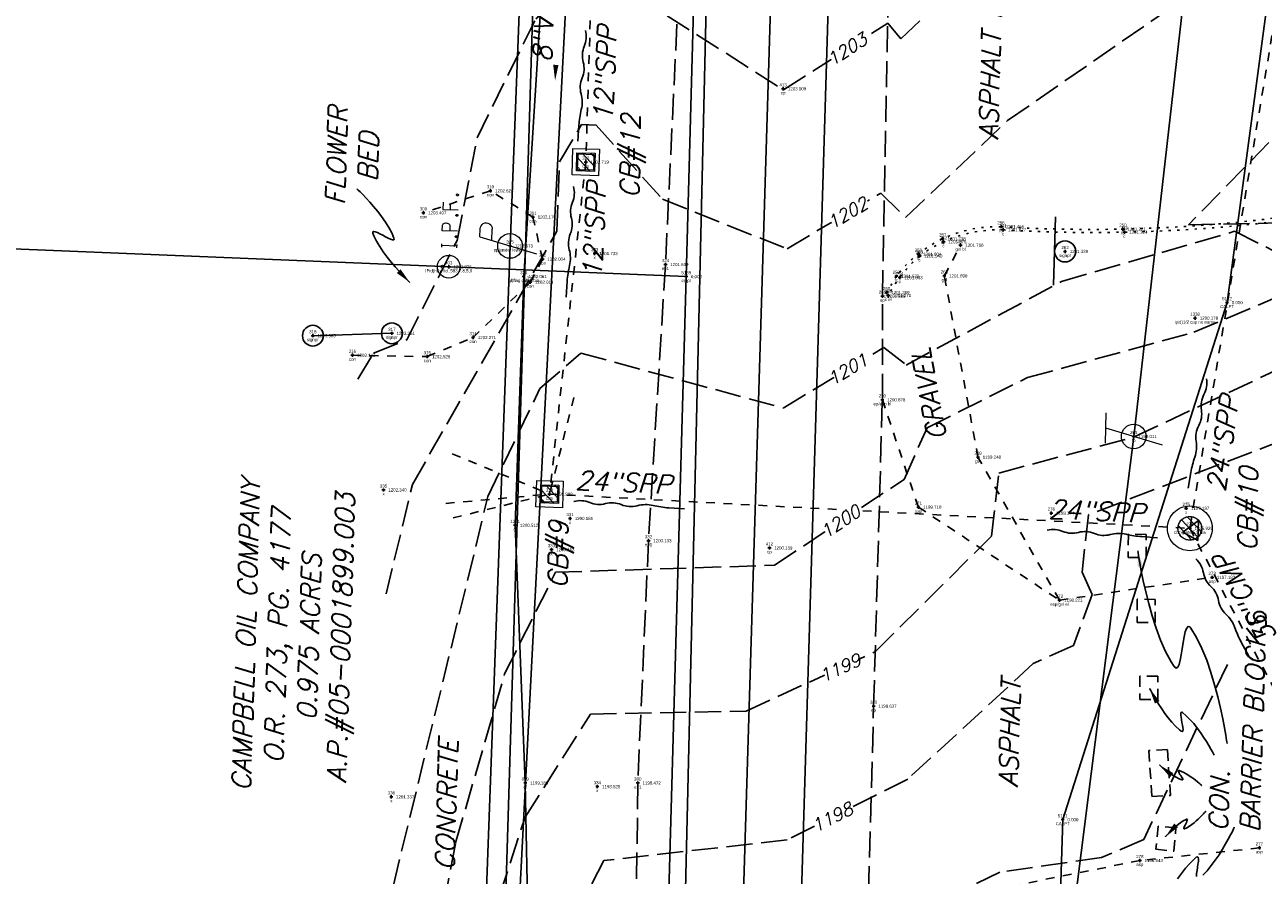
# Model space of a CAD drawing. Extents: x 2383805 to 2387584, y 226460 to 239380.
# Tile 38 of 49: x 2386828 to 2386984, y 228073 to 228181. Entities that reach past the tile are written whole.
import ezdxf
from ezdxf.enums import TextEntityAlignment as Align

# ---------------------------------------------------------------- set-up
doc = ezdxf.new("R2010")
doc.units = 0
doc.header["$LTSCALE"] = 20
doc.header["$MEASUREMENT"] = 0
doc.set_wipeout_variables(frame=1)
doc.header["$PDSIZE"] = 2
for name, pattern in [('cl20', [100, 5, -5, 80, -5, 5]), ('elecex', [0]), ('gasex', [0]), ('OhDOT_USTN1', [0.055, 0.014, -0.041]), ('OhDOT_USTN2', [0.11, 0.069, -0.041]), ('OhDOT_USTN3', [0.22, 0.165, -0.055]), ('OhDOT_USTN5', [0.11, 0.055, -0.055]), ('REDO_Drainage01', [1.6, 0.85, -0.75]), ('sanex', [0]), ('teleex', [0]), ('waterex', [0])]:
    doc.linetypes.add(name, pattern=pattern)
for name, color, linetype in [('DR_X_Cells', 151, 'OhDOT_USTN2'), ('DR_X_Storm_Sewer', 151, 'OhDOT_USTN5'), ('DR_X_Text', 7, 'Continuous'), ('DT_X_User_Label', 134, 'Continuous'), ('DV_X_Property_Line', 7, 'Continuous'), ('DV_X_Text', 7, 'Continuous'), ('PV_X_Curb', 120, 'OhDOT_USTN1'), ('PV_X_Driveway', 7, 'OhDOT_USTN5'), ('PV_X_EOP', 7, 'OhDOT_USTN3'), ('PV_X_Text', 7, 'Continuous'), ('RD_X_Bumper_Block', 7, 'OhDOT_USTN2'), ('RD_X_Text', 7, 'Continuous'), ('RW_X_CL_20', 6, 'cl20'), ('RW_X_PARCEL', 6, 'Continuous'), ('SN_X_Private', 40, 'Continuous'), ('SV_X_Mon_Cells_Found', 7, 'Continuous'), ('SV_X_Shot_Marker', 2, 'Continuous'), ('SV_X_Text_Description', 7, 'Continuous'), ('SV_X_Text_Elevation', 7, 'Continuous'), ('SV_X_Text_Name', 7, 'Continuous'), ('TP', 1, 'Continuous'), ('UT_X_Electric', 1, 'elecex'), ('UT_X_Electric_Cells', 1, 'Continuous'), ('UT_X_Gas', 2, 'gasex'), ('UT_X_Sanitary_Line', 3, 'sanex'), ('UT_X_Sanitary_Text', 7, 'Continuous'), ('UT_X_Telecom', 30, 'teleex'), ('UT_X_Telecom_Cells', 30, 'Continuous'), ('UT_X_Water', 133, 'waterex'), ('VG_X_Text', 7, 'Continuous')]:
    doc.layers.add(name, color=color, linetype=linetype)
doc.layers.add('DT_X_Contour_Major', color=132, linetype='OhDOT_USTN3', transparency=0.5)
doc.layers.add('DT_X_Contour_Minor', color=136, linetype='OhDOT_USTN3', transparency=0.5)
doc.styles.add('PTXT', font='TXT')
doc.styles.add('SHR', font='simplex.shx', dxfattribs={"oblique": 15})

# ---------------------------------------------------------------- blocks, each defined once
blk = doc.blocks.new('SPT9')
at = {"color": 0, "linetype": 'Continuous'}
for p, q in [((-0.5, 0), (0.5, 0)), ((0, -0.5), (0, 0.5))]:
    blk.add_line(p, q, dxfattribs=at)
blk = doc.blocks.new('CB7-X')
at = {"layer": 'Defpoints', "color": 20, "linetype": 'REDO_Drainage01', "lineweight": 0}
blk.add_circle((0, -0.001), 0.75, dxfattribs=at)
at = {"layer": 'DR_X_Cells', "color": 151, "linetype": 'Continuous', "lineweight": 0}
for p, q in [((-0.734, -0.149), (0.149, 0.734)), ((-0.54, -0.52), (0.52, 0.54)), ((-0.182, -0.728), (0.728, 0.182))]:
    blk.add_line(p, q, dxfattribs=at)
at = {"layer": 'DR_X_Cells', "color": 151, "linetype": 'REDO_Drainage01', "lineweight": 0}
blk.add_circle((0.001, -0.001), 1.416, dxfattribs=at)
at = {"layer": 'DR_X_Cells', "color": 151, "linetype": 'Continuous', "lineweight": 0}
blk.add_circle((0.001, -0.001), 0.75, dxfattribs=at)
blk = doc.blocks.new('CB22B-X')
at = {"layer": 'Defpoints', "color": 20, "linetype": 'REDO_Drainage01', "lineweight": 0}
blk.add_lwpolyline([(-1, 1), (1, 1), (1, -1), (-1, -1), (-1, 1)], close=True, dxfattribs=at)
at = {"layer": 'DR_X_Cells', "color": 151, "linetype": 'Continuous', "lineweight": 0}
for p, q in [((-1.15, -0.61), (0.61, 1.15)), ((-1.15, 0.52), (-0.52, 1.15)), ((-0.55, -1.15), (1.15, 0.55)), ((0.58, -1.15), (1.15, -0.58))]:
    blk.add_line(p, q, dxfattribs=at)
at = {"layer": 'DR_X_Cells', "color": 151, "linetype": 'REDO_Drainage01', "lineweight": 0}
blk.add_lwpolyline([(-1.67, 1.67), (1.67, 1.67), (1.67, -1.67), (-1.67, -1.67), (-1.67, 1.67)], close=True, dxfattribs=at)
at = {"layer": 'DR_X_Cells', "color": 151, "linetype": 'Continuous', "lineweight": 0, "flags": 128}
blk.add_lwpolyline([(-1.15, 1.15), (1.15, 1.15), (1.15, -1.15), (-1.15, -1.15), (-1.15, 1.15)], close=True, dxfattribs=at)
blk = doc.blocks.new('CBS_CATCH BASIN RECTANGLE')
blk.add_blockref('CB22B-X', (0, 0))
blk = doc.blocks.new('IPID')
at = {"layer": 'SV_X_Mon_Cells_Found', "color": 2, "linetype": 'Continuous', "lineweight": 0}
blk.add_line((0, 0.0058), (0, -0.0383), dxfattribs=at)
at = {"layer": 'SV_X_Mon_Cells_Found', "color": 2, "linetype": 'Continuous', "lineweight": 0, "flags": 128}
for points in [[(0.1015, 0.04), (0.1192, 0.04)], [(0.1103, -0.04), (0.1103, 0.04)], [(0.1886, -0.04), (0.1886, 0.04), (0.2151, 0.04), (0.2178, 0.0394), (0.2217, 0.0381), (0.2233, 0.0368), (0.225, 0.0356), (0.2272, 0.0324), (0.2288, 0.0293), (0.2299, 0.0242), (0.2299, 0.0167), (0.2294, 0.0142), (0.2283, 0.0104), (0.2261, 0.006), (0.2239, 0.0041), (0.2222, 0.0028), (0.2195, 0.0016), (0.2151, 0.0009), (0.1886, 0.0009)], [(0.3391, 0.04), (0.301, 0.04), (0.301, -0.04)], [(0.301, 0.0009), (0.328, 0.0009)], [(0.1015, -0.04), (0.1192, -0.04)], [(0.1583, -0.0293), (0.161, -0.0293), (0.1627, -0.0305), (0.1643, -0.0331), (0.1643, -0.0362), (0.1627, -0.0387), (0.161, -0.04), (0.1583, -0.04), (0.1566, -0.0387), (0.155, -0.0362), (0.155, -0.0331), (0.1566, -0.0305), (0.1583, -0.0293)], [(0.2707, -0.0293), (0.2735, -0.0293), (0.2751, -0.0305), (0.2768, -0.0331), (0.2768, -0.0362), (0.2751, -0.0387), (0.2735, -0.04), (0.2707, -0.04), (0.2691, -0.0387), (0.2674, -0.0362), (0.2674, -0.0331), (0.2691, -0.0305), (0.2707, -0.0293)], [(0.3782, -0.0293), (0.3809, -0.0293), (0.3826, -0.0305), (0.3843, -0.0331), (0.3843, -0.0362), (0.3826, -0.0387), (0.3809, -0.04), (0.3782, -0.04), (0.3765, -0.0387), (0.3749, -0.0362), (0.3749, -0.0331), (0.3765, -0.0305), (0.3782, -0.0293)]]:
    blk.add_lwpolyline(points, dxfattribs=at)
at = {"layer": 'SV_X_Mon_Cells_Found', "color": 2, "linetype": 'Continuous', "lineweight": 0}
for centre, radius in [((0, 0), 0.06), ((0, 0.0326), 0.008)]:
    blk.add_circle(centre, radius, dxfattribs=at)
blk = doc.blocks.new('PP')
at = {"layer": 'UT_X_Electric_Cells', "color": 1, "linetype": 'Continuous', "lineweight": 0}
for p, q in [((0.0428, 0.16), (-0.0375, -0.14)), ((0.0428, 0.16), (0.0853, 0.16)), ((0.0257, 0.0963), (0.0853, 0.0963))]:
    blk.add_line(p, q, dxfattribs=at)
blk.add_circle((0, 0), 0.065, dxfattribs=at)
at = {"layer": 'UT_X_Electric_Cells', "color": 1, "linetype": 'Continuous', "lineweight": 0, "extrusion": (0, 0, -1)}
blk.add_arc((-0.086, 0.1281), 0.0319, 88.8767, 271.1233, dxfattribs=at)
blk = doc.blocks.new('SV-SIGN1')
blk.add_line((-0.432, 0.133), (0.432, 0.133))
blk.add_circle((0, 0), 0.133)
blk = doc.blocks.new('TELP')
at = {"layer": 'UT_X_Telecom_Cells', "color": 30, "linetype": 'Continuous', "lineweight": 0}
for p, q in [((0.0402, 0.15), (-0.0402, -0.15)), ((0.1202, 0.15), (-0.0398, 0.15))]:
    blk.add_line(p, q, dxfattribs=at)
blk.add_circle((0, 0), 0.065, dxfattribs=at)
blk = doc.blocks.new('TLP(TELEPHONE LINE POLE)')
at = {"xscale": 12, "yscale": 12, "zscale": 12}
blk.add_blockref('TELP', (0, 0), dxfattribs=at)

msp = doc.modelspace()

# ---------------------------------------------------------------- linework, layer by layer
at = {"layer": 'DR_X_Storm_Sewer'}
for p, q in [((2386902.72, 228289.08), (2386898.73, 228163.43)), ((2387001.65, 228277.08), (2386975, 228117.18)), ((2386898.73, 228163.43), (2386894.16, 228121.5)), ((2386897.22, 228133.71), (2386894.16, 228121.5)), ((2386881.88, 228126.57), (2386894.16, 228121.5)), ((2386881.08, 228120.33), (2386894.16, 228121.5)), ((2386881.99, 228118.5), (2386894.16, 228121.5)), ((2386894.16, 228121.5), (2386975, 228117.18)), ((2386975, 228117.18), (2387144.79, 227793.71))]:
    msp.add_line(p, q, dxfattribs=at)
at = {"layer": 'DR_X_Text'}
for points in [[(2386897.74, 228166.08), (2386897.87, 228168.08, -0.041595), (2386898.17, 228170.06, 0.125362), (2386898.14, 228172.07, -0.167832), (2386898.28, 228174.06, 0.167832), (2386898.41, 228176.06, -0.167832), (2386898.54, 228178.05, 0.167832), (2386898.68, 228180.05, 0.167832)], [(2386896.25, 228146.39), (2386896.38, 228148.38, -0.041595), (2386896.68, 228150.37, 0.125362), (2386896.65, 228152.37, -0.167832), (2386896.78, 228154.37, 0.167832), (2386896.92, 228156.37, -0.167832), (2386897.05, 228158.36, 0.167832), (2386897.18, 228160.36, 0.167832)], [(2386974.81, 228122.26), (2386975.14, 228124.23, -0.041595), (2386975.63, 228126.18, 0.125362), (2386975.8, 228128.18, -0.167832), (2386976.13, 228130.15, 0.167832), (2386976.46, 228132.12, -0.167832), (2386976.79, 228134.09, 0.167832), (2386977.12, 228136.07, 0.167832)], [(2386911.2, 228119.63), (2386909.21, 228119.77, -0.041595), (2386907.22, 228120.07, 0.125362), (2386905.22, 228120.03, -0.167832), (2386903.22, 228120.17, 0.167832), (2386901.23, 228120.3, -0.167832), (2386899.23, 228120.44, 0.167832), (2386897.24, 228120.57, 0.167832)], [(2386970.94, 228115.99), (2386968.94, 228116.13, -0.041595), (2386966.96, 228116.43, 0.125362), (2386964.95, 228116.39, -0.167832), (2386962.96, 228116.53, 0.167832), (2386960.96, 228116.66, -0.167832), (2386958.97, 228116.79, 0.167832), (2386956.97, 228116.93, 0.167832)], [(2386982.46, 228101.04), (2386981.5, 228102.8, -0.041595), (2386980.69, 228104.63, 0.125362), (2386979.58, 228106.31, -0.167832), (2386978.63, 228108.06, 0.167832), (2386977.67, 228109.82, -0.167832), (2386976.71, 228111.58, 0.167832), (2386975.76, 228113.33, 0.167832)]]:
    msp.add_lwpolyline(points, format="xyb", dxfattribs=at)
at = {"layer": 'DT_X_Contour_Major', "elevation": 1200}
msp.add_lwpolyline([(2386875.1, 228039.49), (2386882.3, 228077.48), (2386888.49, 228098.82), (2386894.93, 228111.64), (2386922.54, 228112.51), (2386938.93, 228123.36), (2386941.83, 228129.89), (2386954.52, 228136.22), (2386975.51, 228141.94), (2386987.12, 228146.85)], dxfattribs=at)
at = {"layer": 'DT_X_Contour_Minor'}
for points, elevation in [([(2386869.96, 228136.03), (2386871.92, 228139.3), (2386876.13, 228140.98), (2386882.48, 228153.55), (2386885, 228166.49), (2386892.41, 228181.53), (2386897.79, 228186.06), (2386901.59, 228186.62), (2386923.71, 228172.54), (2386936.85, 228180.97), (2386938.51, 228179.01), (2386959.66, 228199.1), (2386965.64, 228198.92), (2386973.53, 228214.98), (2386978.67, 228236.27), (2386978.94, 228255.01), (2386977.61, 228257.08), (2386987.75, 228381.64), (2386985.84, 228392.28), (2386989.54, 228413.37), (2387006.95, 228418.06)], 1203), ([(2386873.53, 228108.89), (2386876.84, 228122.71), (2386895.09, 228154.69), (2386895.4, 228163.45), (2386898.21, 228168.17), (2386900.03, 228168.09), (2386908.42, 228158.73), (2386924.14, 228152.49), (2386936, 228159.51), (2386939.12, 228156.42), (2386951.99, 228168.68), (2386971.68, 228182.29), (2386989.91, 228201.47), (2386994.06, 228202.8), (2386989.52, 228236.43), (2386986.19, 228245.83), (2386985.68, 228256.99), (2386982.89, 228261.29), (2386991.9, 228380.79), (2386988.91, 228391.85), (2386991.64, 228409.42), (2387000.21, 228409.96), (2387008.64, 228412.71)], 1202), ([(2387014.13, 228209.56), (2387009.91, 228205.23), (2386986.46, 228158.08), (2386988.07, 228169.04), (2386974.84, 228155.52), (2386986.01, 228155.74)], 1201), ([(2386874.44, 228072.13), (2386886.38, 228121.22), (2386892.95, 228134.83), (2386898.12, 228139.31), (2386923.65, 228132.37), (2386936.37, 228140.01), (2386939.2, 228137.8), (2386958.79, 228148.35), (2386980.66, 228154.69), (2386986.54, 228151.74)], 1201), ([(2386871.69, 227996.27), (2386877.45, 228008.99), (2386876.02, 228019.08), (2386883.69, 228058.18), (2386891.08, 228080.71), (2386899.32, 228093.71), (2386918.98, 228094.09), (2386935.28, 228101.6), (2386949.96, 228116.17), (2386950.88, 228124.16), (2386967.99, 228128.73), (2386987.04, 228137.67)], 1199), ([(2386986.94, 228128.38), (2386962.22, 228118.9), (2386961.39, 228111.64), (2386962.65, 228108.82), (2386960.31, 228102.37), (2386955.24, 228100.1), (2386939.38, 228085.5), (2386924.16, 228077.83), (2386901.02, 228075.22), (2386889.14, 228052.7), (2386881.74, 228017.82), (2386883.22, 228010.96), (2386879.39, 228003.41), (2386877.29, 227994.57), (2386873.18, 227990.14)], 1198), ([(2386979.74, 228100), (2386969.19, 228077.9), (2386963.86, 228075.59), (2386951.02, 228073.77), (2386920.25, 228058.57), (2386905.07, 228058.36), (2386898.15, 228052.35), (2386887.04, 228015.53), (2386882.56, 227994.8), (2386873.45, 227986.62)], 1197)]:
    msp.add_lwpolyline(points, dxfattribs=dict(at, elevation=elevation))
at = {"layer": 'DT_X_Contour_Minor', "elevation": 1197}
msp.add_lwpolyline([(2386974.1, 228116.69), (2386976.01, 228115.66), (2386976.09, 228118.17), (2386974.1, 228116.69)], close=True, dxfattribs=at)
at = {"layer": 'DV_X_Property_Line'}
for p, q in [((2386925.53, 228056.77), (2386936.96, 228436.47)), ((2386912.66, 228193.96), (2386911.41, 228148.97)), ((2386633.38, 228160.44), (2386911.41, 228148.97)), ((2386911.41, 228148.97), (2386906.87, 227989.12))]:
    msp.add_line(p, q, dxfattribs=at)
at = {"layer": 'PV_X_Curb'}
for points in [[(2386985.82, 228156.37, -0.04592), (2386951.16, 228155.27, 0.242703), (2386937.94, 228149.01), (2386936.71, 228146.96)], [(2386936.92, 228146.59, -0.083966), (2386940.86, 228151.57, -0.169507), (2386951.43, 228154.87, 0.04458), (2386985.99, 228155.93)]]:
    msp.add_lwpolyline(points, format="xyb", dxfattribs=at)
at = {"layer": 'PV_X_Driveway'}
for points in [[(2386869.26, 228139.04), (2386878.72, 228138.86), (2386884.5, 228141.27), (2386891.73, 228148.27), (2386893.26, 228151.18), (2386892.06, 228156.49), (2386886.69, 228159.81), (2386878.23, 228157.03)], [(2386958.54, 228108.1), (2386948.25, 228126.17), (2386944.01, 228149.06), (2386946.05, 228152.94)], [(2386936.18, 228133.41), (2386940.73, 228119.86), (2386958.54, 228108.1)], [(2386958.54, 228108.1), (2386977.82, 228110.99)], [(2386983.78, 228076.82), (2386968.69, 228075.23), (2386951.12, 228071.71)]]:
    msp.add_lwpolyline(points, dxfattribs=at)
at = {"layer": 'PV_X_EOP'}
msp.add_lwpolyline([(2386919.63, 228534.49), (2386918.82, 228491.94), (2386917.45, 228449.07), (2386915.61, 228384.79), (2386915.23, 228356.29), (2386913.98, 228311.14), (2386912.77, 228268.11), (2386912.15, 228251.63), (2386911.46, 228226.57), (2386911.08, 228198.42), (2386908.79, 228150.5), (2386906.65, 228115.62), (2386905.3, 228085.02), (2386904.79, 228042.54), (2386903.88, 228002.52), (2386903.31, 227982.91), (2386901.68, 227936.55)], dxfattribs=at)
msp.add_lwpolyline([(2386931.43, 227957.67), (2386932.18, 227988.35), (2386932.61, 228011.76), (2386934.05, 228058.02), (2386935.08, 228094.72), (2386936.18, 228133.41), (2386936.19, 228146.5), (2386937.5, 228215.47), (2386939.66, 228253.72), (2386941.05, 228298.36), (2386942.74, 228344.01), (2386944.25, 228384.41), (2386947.93, 228416.6, -0.054613), (2386962.2, 228461.54, -0.274647), (2387010.33, 228488.52)], format="xyb", dxfattribs=at)
at = {"layer": 'RD_X_Bumper_Block'}
for points in [[(2386967.23, 228113.5), (2386969.49, 228113.47), (2386969.5, 228116.41), (2386967.24, 228116.44)], [(2386968.37, 228105.3), (2386970.63, 228105.27), (2386970.64, 228108.21), (2386968.37, 228108.24)], [(2386968.7, 228095.58), (2386970.96, 228095.55), (2386970.97, 228098.5), (2386968.71, 228098.53)], [(2386970.21, 228083.31), (2386972.56, 228083.44), (2386972.17, 228089.26), (2386969.82, 228089.13)], [(2386970.72, 228076.65), (2386972.98, 228076.42), (2386973.25, 228079.35), (2386971, 228079.58)]]:
    msp.add_lwpolyline(points, close=True, dxfattribs=at)
at = {"layer": 'RD_X_Text'}
for points in [[(2386968.43, 228114.35), (2386968.46, 228114.16), (2386968.54, 228113.65), (2386968.68, 228112.84), (2386968.87, 228111.79), (2386969.12, 228110.55), (2386969.43, 228109.16), (2386969.81, 228107.67), (2386970.24, 228106.13), (2386970.74, 228104.57), (2386971.31, 228103.06), (2386971.94, 228101.63), (2386972.64, 228100.33), (2386973.02, 228099.74), (2386973.26, 228099.53), (2386973.47, 228099.63), (2386973.64, 228099.99), (2386973.79, 228100.54), (2386973.92, 228101.22), (2386974.04, 228101.97), (2386974.16, 228102.75), (2386974.29, 228103.47), (2386974.43, 228104.09), (2386974.59, 228104.55), (2386974.78, 228104.79), (2386975, 228104.74), (2386975.13, 228104.59), (2386975.86, 228103.38), (2386976.53, 228102.01), (2386977.13, 228100.53), (2386977.66, 228098.99), (2386978.13, 228097.43), (2386978.53, 228095.91), (2386978.87, 228094.46), (2386979.16, 228093.14), (2386979.38, 228091.99), (2386979.55, 228091.06), (2386979.65, 228090.39), (2386979.71, 228090.04), (2386979.71, 228089.99)], [(2386969.91, 228096.96), (2386969.95, 228096.89), (2386970.06, 228096.68), (2386970.23, 228096.37), (2386970.46, 228095.96), (2386970.75, 228095.48), (2386971.08, 228094.95), (2386971.45, 228094.39), (2386971.85, 228093.81), (2386972.28, 228093.24), (2386972.74, 228092.69), (2386973.21, 228092.19), (2386973.68, 228091.75), (2386973.92, 228091.56), (2386974.06, 228091.51), (2386974.13, 228091.58), (2386974.15, 228091.76), (2386974.12, 228092.01), (2386974.08, 228092.32), (2386974.01, 228092.65), (2386973.95, 228092.99), (2386973.89, 228093.32), (2386973.85, 228093.6), (2386973.85, 228093.82), (2386973.89, 228093.94), (2386973.99, 228093.96), (2386974.07, 228093.91), (2386974.55, 228093.52), (2386975.02, 228093.05), (2386975.49, 228092.52), (2386975.93, 228091.96), (2386976.35, 228091.38), (2386976.74, 228090.81), (2386977.09, 228090.25), (2386977.4, 228089.75), (2386977.65, 228089.3), (2386977.86, 228088.94), (2386978, 228088.68), (2386978.07, 228088.54), (2386978.08, 228088.52)], [(2386971.18, 228087.29), (2386971.21, 228087.26), (2386971.29, 228087.18), (2386971.43, 228087.06), (2386971.61, 228086.91), (2386971.83, 228086.73), (2386972.08, 228086.53), (2386972.35, 228086.33), (2386972.65, 228086.12), (2386972.95, 228085.92), (2386973.26, 228085.74), (2386973.57, 228085.59), (2386973.88, 228085.46), (2386974.03, 228085.41), (2386974.1, 228085.41), (2386974.12, 228085.46), (2386974.1, 228085.55), (2386974.04, 228085.67), (2386973.96, 228085.81), (2386973.86, 228085.96), (2386973.76, 228086.11), (2386973.67, 228086.26), (2386973.6, 228086.39), (2386973.56, 228086.49), (2386973.55, 228086.56), (2386973.6, 228086.59), (2386973.64, 228086.58), (2386973.94, 228086.48), (2386974.25, 228086.33), (2386974.56, 228086.16), (2386974.87, 228085.97), (2386975.17, 228085.77), (2386975.46, 228085.57), (2386975.72, 228085.36), (2386975.96, 228085.18), (2386976.16, 228085.01), (2386976.32, 228084.87), (2386976.43, 228084.77), (2386976.49, 228084.72), (2386976.5, 228084.71)], [(2386971.92, 228078.21), (2386971.95, 228078.24), (2386972.02, 228078.33), (2386972.15, 228078.47), (2386972.31, 228078.65), (2386972.52, 228078.86), (2386972.75, 228079.08), (2386973, 228079.32), (2386973.27, 228079.57), (2386973.56, 228079.8), (2386973.85, 228080.02), (2386974.15, 228080.22), (2386974.44, 228080.38), (2386974.59, 228080.45), (2386974.66, 228080.46), (2386974.69, 228080.41), (2386974.68, 228080.32), (2386974.63, 228080.19), (2386974.57, 228080.04), (2386974.49, 228079.88), (2386974.41, 228079.71), (2386974.34, 228079.55), (2386974.29, 228079.42), (2386974.26, 228079.3), (2386974.26, 228079.24), (2386974.31, 228079.22), (2386974.35, 228079.23), (2386974.64, 228079.37), (2386974.94, 228079.55), (2386975.24, 228079.76), (2386975.53, 228079.99), (2386975.81, 228080.23), (2386976.07, 228080.47), (2386976.32, 228080.71), (2386976.53, 228080.93), (2386976.72, 228081.12), (2386976.86, 228081.28), (2386976.96, 228081.39), (2386977.02, 228081.46), (2386977.03, 228081.46)], [(2386976.65, 228073.36), (2386977.19, 228073.94), (2386977.71, 228074.58), (2386978.21, 228075.26), (2386978.69, 228075.96), (2386979.12, 228076.66), (2386979.51, 228077.32), (2386979.86, 228077.94), (2386980.15, 228078.47), (2386980.37, 228078.91), (2386980.53, 228079.23), (2386980.61, 228079.4), (2386980.62, 228079.42)], [(2386973.46, 228072.9), (2386973.95, 228073.59), (2386974.46, 228074.26), (2386975, 228074.87), (2386975.54, 228075.41), (2386975.82, 228075.64), (2386975.98, 228075.71), (2386976.06, 228075.62), (2386976.09, 228075.42), (2386976.08, 228075.12), (2386976.03, 228074.76), (2386975.97, 228074.36), (2386975.91, 228073.95), (2386975.86, 228073.57), (2386975.83, 228073.23)]]:
    msp.add_lwpolyline(points, dxfattribs=at)
for points in [[(2386969.08, 228112.43), (2386968.42, 228112.32), (2386968.43, 228114.35)], [(2386971.17, 228095.37), (2386970.59, 228095.05), (2386969.91, 228096.96)], [(2386972.92, 228086.26), (2386972.5, 228085.75), (2386971.18, 228087.29)], [(2386973.03, 228079.9), (2386973.52, 228079.45), (2386971.92, 228078.21)]]:
    msp.add_solid(points, dxfattribs=at)
at = {"layer": 'RW_X_CL_20', "color": 3}
msp.add_line((2386881.14, 226843.48), (2386933.38, 228553.2), dxfattribs=at)
at = {"layer": 'RW_X_PARCEL'}
for p, q in [((2386878.19, 227729.36), (2386894.95, 228278.06)), ((2386946.3, 227666.58), (2386958.95, 228080.39))]:
    msp.add_line(p, q, dxfattribs=at)
msp.add_lwpolyline([(2386958.95, 228080.39), (2386979.7, 228145.69), (2387018.13, 228432.7)], dxfattribs=at)
at = {"layer": 'SN_X_Private'}
msp.add_line((2386864.27, 228141.51), (2386874.25, 228141.81), dxfattribs=at)
for centre in [(2386864.27, 228141.51, 1203.57), (2386874.25, 228141.81, 1203.25)]:
    msp.add_circle(centre, 1.31, dxfattribs=at)
at = {"layer": 'SV_X_Shot_Marker'}
for p in [(2386923.65, 228172.69, 1203.01), (2386898.73, 228163.43, 1201.72), (2386886.69, 228159.81, 1202.63), (2386878.23, 228157.03, 1203.41), (2386892.06, 228156.49, 1202.17), (2386951.16, 228155.27, 1201.47), (2386951.43, 228154.87, 1201.63), (2386966.55, 228154.97, 1201.22), (2386966.74, 228154.58, 1201.32), (2386889.17, 228152.84, 1202.57), (2386943.8, 228153.75, 1201.74), (2386943.89, 228153.36, 1201.88), (2386946.05, 228152.94, 1201.77), (2386893.26, 228151.18, 1202), (2386899.85, 228151.88, 1201.73), (2386940.72, 228151.8, 1201.8), (2386940.86, 228151.57, 1201.94), (2386959.25, 228152.15, 1201.34), (2386881.43, 228150.21, 1202.93), (2386908.79, 228150.5, 1201.64), (2386890.9, 228148.98, 1202.06), (2386891.73, 228148.27, 1202.02), (2386911.41, 228148.97), (2386937.94, 228149.01, 1201.67), (2386938.37, 228148.84, 1201.83), (2386944.01, 228149.06, 1201.89), (2386936.19, 228146.5, 1201.39), (2386936.71, 228146.96, 1201.37), (2386936.92, 228146.59, 1201.27), (2386979.7, 228145.69), (2386975.66, 228143.73, 1200.18), (2386874.25, 228141.81, 1203.25), (2386864.27, 228141.51, 1203.57), (2386884.5, 228141.27, 1202.27), (2386869.26, 228139.04, 1203.14), (2386878.72, 228138.86, 1202.53), (2386936.18, 228133.41, 1200.68), (2386967.92, 228128.78, 1199.01), (2386948.25, 228126.17, 1199.25), (2386873.2, 228122.03, 1202.34), (2386894.16, 228121.5, 1199.99), (2386896.74, 228118.43, 1200.18), (2386940.73, 228119.86, 1199.71), (2386957.51, 228119.1, 1198.37), (2386974.54, 228119.7, 1197.14), (2386889.82, 228117.56, 1200.51), (2386975, 228117.18, 1196.93), (2386906.65, 228115.62, 1200.13), (2386894.4, 228114.49, 1200.15), (2386921.92, 228114.7, 1200.14), (2386977.82, 228110.99, 1197.18), (2386958.54, 228108.1, 1198.22), (2386935.08, 228094.72, 1198.64), (2386891.09, 228085.02, 1199.19), (2386900.19, 228084.56, 1198.53), (2386905.3, 228085.02, 1198.47), (2386874.18, 228083.27, 1201.34), (2386958.95, 228080.39), (2386983.78, 228076.82, 1196.62), (2386968.69, 228075.23, 1196.94)]:
    msp.add_point(p, dxfattribs=at)
at = {"layer": 'UT_X_Electric'}
msp.add_lwpolyline([(2386950.29, 227865.72), (2386884.33, 227926.63), (2386884.15, 228015.55), (2386889.17, 228152.84), (2386893.32, 228259.39), (2386895.59, 228345.16), (2386690.07, 228339.55)], dxfattribs=at)
at = {"layer": 'UT_X_Gas'}
msp.add_lwpolyline([(2386916.94, 227409.77), (2386923.41, 227588.03), (2386921.22, 227663.68), (2386889.8, 227664.52), (2386889.74, 227692.21), (2386892.17, 227791.41), (2386893.93, 227848.7), (2386895.88, 227935.14), (2386896.79, 227978.35), (2386895.75, 227994.96), (2386895.64, 228001.82), (2386892.23, 228028.46), (2386891.09, 228085.02), (2386889.82, 228117.56), (2386890.9, 228148.98), (2386895.18, 228216.93), (2386894.99, 228254.95), (2386895.61, 228271.13), (2386888.8, 228326.76), (2386908.37, 228336.45), (2386909.93, 228390.76), (2386912.85, 228455.7), (2386916.12, 228576.57)], dxfattribs=at)
at = {"layer": 'UT_X_Sanitary_Line'}
msp.add_lwpolyline([(2386832.37, 227243.57), (2386881.96, 227254.98), (2386872.77, 227807.03), (2386885.25, 227972.02), (2386896.53, 228189.89), (2386900.56, 228320.22)], dxfattribs=at)
at = {"layer": 'UT_X_Sanitary_Text'}
msp.add_lwpolyline([(2386894.86, 228173.72, 0, 0.667, 0), (2386894.95, 228175.71, 0, 0, -0.041595), (2386895.21, 228177.7, 0, 0, 0.125362), (2386895.13, 228179.71, 0, 0, -0.167832), (2386895.23, 228181.71, 0, 0, 0.167832), (2386895.32, 228183.71, 0, 0, -0.167832), (2386895.41, 228185.7, 0, 0, -0.167832)], format="xyseb", dxfattribs=at)
at = {"layer": 'UT_X_Telecom'}
msp.add_lwpolyline([(2386942.89, 227909.84), (2386956.82, 228040.91), (2386967.92, 228128.78), (2386981.09, 228244.62)], dxfattribs=at)
at = {"layer": 'UT_X_Water'}
msp.add_lwpolyline([(2386888.3, 227204.2), (2386891.45, 227317.03), (2386892.9, 227357.99), (2386893.99, 227413.83), (2386898.2, 227601.78), (2386903.36, 227821.93), (2386909.01, 227984.95), (2386909.14, 227987.42), (2386909.55, 228007.46), (2386910.79, 228052.37), (2386910.91, 228053.54), (2386918.15, 228362.9), (2386918.49, 228364.85), (2386920.94, 228444.6), (2386924.42, 228561.37)], dxfattribs=at)
at = {"layer": 'VG_X_Text'}
msp.add_lwpolyline([(2386876.51, 228148.24), (2386876.44, 228148.31), (2386876.25, 228148.49), (2386875.96, 228148.79), (2386875.58, 228149.18), (2386875.15, 228149.65), (2386874.67, 228150.19), (2386874.16, 228150.79), (2386873.66, 228151.42), (2386873.17, 228152.09), (2386872.71, 228152.77), (2386872.31, 228153.46), (2386871.98, 228154.13), (2386871.86, 228154.46), (2386871.84, 228154.62), (2386871.94, 228154.68), (2386872.14, 228154.64), (2386872.42, 228154.53), (2386872.74, 228154.37), (2386873.09, 228154.19), (2386873.45, 228154), (2386873.79, 228153.83), (2386874.09, 228153.7), (2386874.33, 228153.62), (2386874.49, 228153.63), (2386874.53, 228153.73), (2386874.51, 228153.83), (2386874.23, 228154.49), (2386873.86, 228155.18), (2386873.43, 228155.86), (2386872.96, 228156.54), (2386872.46, 228157.19), (2386871.95, 228157.81), (2386871.45, 228158.38), (2386870.99, 228158.88), (2386870.59, 228159.32), (2386870.25, 228159.66), (2386870.01, 228159.9), (2386869.88, 228160.03), (2386869.86, 228160.05)], dxfattribs=at)
msp.add_solid([(2386874.87, 228149.43), (2386875.34, 228149.9), (2386876.51, 228148.24)], dxfattribs=at)

# ---------------------------------------------------------------- block references
at = {"layer": 'DR_X_Cells', "rotation": 88.23333334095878}
for p in [(2386898.73, 228163.43, 1201.72), (2386894.16, 228121.5, 1199.99)]:
    msp.add_blockref('CBS_CATCH BASIN RECTANGLE', p, dxfattribs=at)
at = {"layer": 'DR_X_Cells', "xscale": 2, "yscale": 2, "zscale": 2, "rotation": 88.23333334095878}
msp.add_blockref('CB7-X', (2386975, 228117.18, 1196.93), dxfattribs=at)
at = {"layer": 'SN_X_Private', "xscale": 10, "yscale": 10, "zscale": 10, "rotation": 88.23333334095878}
msp.add_blockref('SV-SIGN1', (2386959.25, 228152.15, 1201.34), dxfattribs=at)
at = {"layer": 'SV_X_Mon_Cells_Found', "xscale": 24, "yscale": 24, "zscale": 24, "rotation": 88.23333334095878}
msp.add_blockref('IPID', (2386881.43, 228150.21, 1202.93), dxfattribs=at)
at = {"layer": 'SV_X_Shot_Marker', "xscale": 0.4, "yscale": 0.4, "zscale": 0.4}
for p in [(2386923.65, 228172.69, 1203.01), (2386898.73, 228163.43, 1201.72), (2386886.69, 228159.81, 1202.63), (2386878.23, 228157.03, 1203.41), (2386892.06, 228156.49, 1202.17), (2386951.16, 228155.27, 1201.47), (2386951.43, 228154.87, 1201.63), (2386966.55, 228154.97, 1201.22), (2386966.74, 228154.58, 1201.32), (2386889.17, 228152.84, 1202.57), (2386943.8, 228153.75, 1201.74), (2386943.89, 228153.36, 1201.88), (2386946.05, 228152.94, 1201.77), (2386893.26, 228151.18, 1202), (2386899.85, 228151.88, 1201.73), (2386940.72, 228151.8, 1201.8), (2386940.86, 228151.57, 1201.94), (2386959.25, 228152.15, 1201.34), (2386881.43, 228150.21, 1202.93), (2386908.79, 228150.5, 1201.64), (2386890.9, 228148.98, 1202.06), (2386891.73, 228148.27, 1202.02), (2386911.41, 228148.97), (2386937.94, 228149.01, 1201.67), (2386938.37, 228148.84, 1201.83), (2386944.01, 228149.06, 1201.89), (2386936.19, 228146.5, 1201.39), (2386936.71, 228146.96, 1201.37), (2386936.92, 228146.59, 1201.27), (2386979.7, 228145.69), (2386975.66, 228143.73, 1200.18), (2386874.25, 228141.81, 1203.25), (2386864.27, 228141.51, 1203.57), (2386884.5, 228141.27, 1202.27), (2386869.26, 228139.04, 1203.14), (2386878.72, 228138.86, 1202.53), (2386936.18, 228133.41, 1200.68), (2386967.92, 228128.78, 1199.01), (2386948.25, 228126.17, 1199.25), (2386873.2, 228122.03, 1202.34), (2386894.16, 228121.5, 1199.99), (2386940.73, 228119.86, 1199.71), (2386974.54, 228119.7, 1197.14), (2386896.74, 228118.43, 1200.18), (2386957.51, 228119.1, 1198.37), (2386889.82, 228117.56, 1200.51), (2386975, 228117.18, 1196.93), (2386906.65, 228115.62, 1200.13), (2386894.4, 228114.49, 1200.15), (2386921.92, 228114.7, 1200.14), (2386977.82, 228110.99, 1197.18), (2386958.54, 228108.1, 1198.22), (2386935.08, 228094.72, 1198.64), (2386891.09, 228085.02, 1199.19), (2386900.19, 228084.56, 1198.53), (2386905.3, 228085.02, 1198.47), (2386874.18, 228083.27, 1201.34), (2386958.95, 228080.39), (2386983.78, 228076.82, 1196.62), (2386968.69, 228075.23, 1196.94)]:
    msp.add_blockref('SPT9', p, dxfattribs=at)
at = {"layer": 'TP', "xscale": 2, "yscale": 2, "zscale": 2, "rotation": 88.23333334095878}
msp.add_blockref('TLP(TELEPHONE LINE POLE)', (2386967.92, 228128.78, 1199.01), dxfattribs=at)
at = {"layer": 'UT_X_Electric_Cells', "xscale": 24, "yscale": 24, "zscale": 24, "rotation": 88.23333334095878}
msp.add_blockref('PP', (2386889.17, 228152.84, 1202.57), dxfattribs=at)

# ---------------------------------------------------------------- texts
at = {"layer": 'DR_X_Text', "style": 'SHR', "oblique": 15}
for s, rotation, p in [('12"SPP', 87.2422, (2386902.08, 228168.46)), ('CB#12', 89.0881, (2386905.44, 228158.89)), ('12"SPP', 87.2422, (2386900.72, 228148.74)), ('24"SPP', 81.5755, (2386979.47, 228121.74)), ('24"SPP', 357.2422, (2386897.39, 228122.09)), ('CB#10', 89.0881, (2386983.45, 228114.3)), ('24"SPP', 357.2422, (2386957.13, 228118.45)), ('CB#9', 89.0881, (2386896.36, 228109.59)), ('36"CMP', 119.6654, (2386986.13, 228103.51))]:
    msp.add_text(s, height=2.4, rotation=rotation, dxfattribs=at).set_placement(p)
at = {"layer": 'DV_X_Text', "insert": (2386854.61, 228103.77), "char_height": 2.4, "attachment_point": 2, "rotation": 88.2333, "style": 'SHR'}
msp.add_mtext_dynamic_manual_height_columns('CAMPBELL OIL COMPANY\\PO.R. 273, PG. 4177\\P0.975 ACRES\\PA.P.#05-0001899.003', width=50.7315, gutter_width=12, heights=[0], dxfattribs=at)
at = {"layer": 'PV_X_Text', "char_height": 2.4, "attachment_point": 1, "style": 'SHR'}
for s, insert, rotation in [('ASPHALT DRIVE', (2386948.34, 228166.32), 88.2333), ('GRAVEL', (2386941.96, 228128.14), 100.6757), ('ASPHALT', (2386950.85, 228084.55), 88.2333), ('CONCRETE', (2386879.71, 228074.04), 88.2333)]:
    msp.add_mtext_dynamic_manual_height_columns(s, width=44.2227, gutter_width=12, heights=[0], dxfattribs=dict(at, insert=insert, rotation=rotation))
at = {"layer": 'RD_X_Text', "insert": (2386977.38, 228078.99), "char_height": 2.4, "attachment_point": 1, "rotation": 88.2333, "style": 'SHR'}
msp.add_mtext_dynamic_manual_height_columns('CON.\\PBARRIER BLOCKS', width=29.326, gutter_width=12, heights=[0], dxfattribs=at)
at = {"layer": 'SV_X_Text_Description', "style": 'PTXT'}
for s, p in [('cp', (2386923.65, 228171.99, 1203.01)), ('cbs', (2386898.73, 228162.73, 1201.72)), ('con', (2386886.69, 228159.11, 1202.63)), ('con', (2386878.23, 228156.33, 1203.41)), ('con', (2386892.06, 228155.79, 1202.17)), ('fc', (2386951.16, 228154.57, 1201.47)), ('c', (2386951.43, 228154.17, 1201.63)), ('fc', (2386966.55, 228154.27, 1201.22)), ('fc', (2386943.8, 228153.05, 1201.74)), ('c', (2386943.89, 228152.66, 1201.88)), ('c', (2386966.74, 228153.88, 1201.32)), ('pp)under leaving', (2386889.17, 228152.14, 1202.57)), ('x', (2386899.85, 228151.18, 1201.73)), ('fc', (2386940.72, 228151.1, 1201.8)), ('c', (2386940.86, 228150.87, 1201.94)), ('gvl bl', (2386946.05, 228152.24, 1201.77)), ('signpr', (2386959.25, 228151.45, 1201.34)), ('IPid)h&a ltd.,583,7,8,5,9', (2386881.43, 228149.51, 1202.93)), ('con', (2386893.26, 228150.48, 1202)), ('ep1', (2386908.79, 228149.8, 1201.64)), ('gl)flag columbia', (2386890.9, 228148.28, 1202.06)), ('calpt', (2386911.41, 228148.27)), ('fc', (2386937.94, 228148.31, 1201.67)), ('c', (2386938.37, 228148.14, 1201.83)), ('gvl', (2386944.01, 228148.36, 1201.89)), ('con', (2386891.73, 228147.57, 1202.02)), ('fc el', (2386936.71, 228146.26, 1201.37)), ('ep', (2386936.19, 228145.8, 1201.39)), ('c el', (2386936.92, 228145.89, 1201.27)), ('CALPT', (2386979.7, 228144.99)), ('ipid)1/2 cap no name', (2386975.66, 228143.03, 1200.18)), ('signpr', (2386864.27, 228140.81, 1203.57)), ('signpr', (2386874.25, 228141.11, 1203.25)), ('con', (2386884.5, 228140.57, 1202.27)), ('con', (2386869.26, 228138.34, 1203.14)), ('con', (2386878.72, 228138.16, 1202.53)), ('ep/asp bl', (2386936.18, 228132.71, 1200.68)), ('tp', (2386967.92, 228128.08, 1199.01)), ('gvl', (2386948.25, 228125.47, 1199.25)), ('x', (2386873.2, 228121.33, 1202.34)), ('cbs', (2386894.16, 228120.8, 1199.99)), ('asp', (2386940.73, 228119.16, 1199.71)), ('x', (2386957.51, 228118.4, 1198.37)), ('x', (2386974.54, 228119, 1197.14)), ('gl', (2386889.82, 228116.86, 1200.51)), ('x', (2386896.74, 228117.73, 1200.18)), ("cbr)grate 5.5'dia", (2386975, 228116.48, 1196.93)), ('ep1', (2386906.65, 228114.92, 1200.13)), ('x', (2386894.4, 228113.79, 1200.15)), ('cp', (2386921.92, 228114, 1200.14)), ('asp', (2386977.82, 228110.29, 1197.18)), ('asp/gvl el', (2386958.54, 228107.4, 1198.22)), ('ep', (2386935.08, 228094.02, 1198.64)), ('gl', (2386891.09, 228084.32, 1199.19)), ('x', (2386900.19, 228083.86, 1198.53)), ('ep1', (2386905.3, 228084.32, 1198.47)), ('x', (2386874.18, 228082.57, 1201.34)), ('CALPT', (2386958.95, 228079.69)), ('asp', (2386983.78, 228076.12, 1196.62)), ('asp', (2386968.69, 228074.53, 1196.94))]:
    msp.add_text(s, height=0.4, dxfattribs=at).set_placement(p, align=Align.CENTER)
at = {"layer": 'SV_X_Text_Elevation', "style": 'PTXT'}
for s, p in [('1203.009', (2386924.25, 228172.49, 1203.01)), ('1201.719', (2386899.33, 228163.23, 1201.72)), ('1202.626', (2386887.29, 228159.61, 1202.63)), ('1203.407', (2386878.83, 228156.83, 1203.41)), ('1202.170', (2386892.66, 228156.29, 1202.17)), ('1201.466', (2386951.76, 228155.07, 1201.47)), ('1201.627', (2386952.03, 228154.67, 1201.63)), ('1201.221', (2386967.15, 228154.77, 1201.22)), ('1201.324', (2386967.34, 228154.38, 1201.32)), ('1202.573', (2386889.77, 228152.64, 1202.57)), ('1201.738', (2386944.4, 228153.55, 1201.74)), ('1201.876', (2386944.49, 228153.16, 1201.88)), ('1201.766', (2386946.65, 228152.74, 1201.77)), ('1202.004', (2386893.86, 228150.98, 1202)), ('1201.733', (2386900.45, 228151.68, 1201.73)), ('1201.804', (2386941.32, 228151.6, 1201.8)), ('1201.940', (2386941.46, 228151.37, 1201.94)), ('1201.339', (2386959.85, 228151.95, 1201.34)), ('1202.925', (2386882.03, 228150.01, 1202.93)), ('1201.639', (2386909.39, 228150.3, 1201.64)), ('1202.061', (2386891.5, 228148.78, 1202.06)), ('1202.019', (2386892.33, 228148.07, 1202.02)), ('0.000', (2386912.01, 228148.77)), ('1201.672', (2386938.54, 228148.81, 1201.67)), ('1201.833', (2386938.97, 228148.64, 1201.83)), ('1201.890', (2386944.61, 228148.86, 1201.89)), ('1201.388', (2386936.79, 228146.3, 1201.39)), ('1201.369', (2386937.31, 228146.76, 1201.37)), ('1201.270', (2386937.52, 228146.39, 1201.27)), ('0.000', (2386980.3, 228145.49)), ('1200.178', (2386976.26, 228143.53, 1200.18)), ('1203.251', (2386874.85, 228141.61, 1203.25)), ('1203.565', (2386864.87, 228141.31, 1203.57)), ('1202.271', (2386885.1, 228141.07, 1202.27)), ('1203.142', (2386869.86, 228138.84, 1203.14)), ('1202.526', (2386879.32, 228138.66, 1202.53)), ('1200.678', (2386936.78, 228133.21, 1200.68)), ('1199.011', (2386968.52, 228128.58, 1199.01)), ('1199.248', (2386948.85, 228125.97, 1199.25)), ('1202.340', (2386873.8, 228121.83, 1202.34)), ('1199.989', (2386894.76, 228121.3, 1199.99)), ('1199.710', (2386941.33, 228119.66, 1199.71)), ('1197.137', (2386975.14, 228119.5, 1197.14)), ('1200.185', (2386897.34, 228118.23, 1200.18)), ('1198.374', (2386958.11, 228118.9, 1198.37)), ('1200.512', (2386890.42, 228117.36, 1200.51)), ('1196.929', (2386975.6, 228116.98, 1196.93)), ('1200.133', (2386907.25, 228115.42, 1200.13)), ('1200.153', (2386895, 228114.29, 1200.15)), ('1200.139', (2386922.52, 228114.5, 1200.14)), ('1197.182', (2386978.42, 228110.79, 1197.18)), ('1198.223', (2386959.14, 228107.9, 1198.22)), ('1198.637', (2386935.68, 228094.52, 1198.64)), ('1199.189', (2386891.69, 228084.82, 1199.19)), ('1198.528', (2386900.79, 228084.36, 1198.53)), ('1198.472', (2386905.9, 228084.82, 1198.47)), ('1201.337', (2386874.78, 228083.07, 1201.34)), ('0.000', (2386959.55, 228080.19)), ('1196.943', (2386969.29, 228075.03, 1196.94))]:
    msp.add_text(s, height=0.4, dxfattribs=at).set_placement(p)
at = {"layer": 'SV_X_Text_Name', "style": 'PTXT'}
for s, p in [('413', (2386923.65, 228172.99, 1203.01)), ('322', (2386898.73, 228163.73, 1201.72)), ('310', (2386886.69, 228160.11, 1202.63)), ('309', (2386878.23, 228157.33, 1203.41)), ('311', (2386892.06, 228156.79, 1202.17)), ('256', (2386951.16, 228155.57, 1201.47)), ('257', (2386943.8, 228154.05, 1201.74)), ('251', (2386951.43, 228155.17, 1201.63)), ('250', (2386966.55, 228155.27, 1201.22)), ('249', (2386966.74, 228154.88, 1201.32)), ('325', (2386889.17, 228153.14, 1202.57)), ('252', (2386943.89, 228153.66, 1201.88)), ('267', (2386946.05, 228153.24, 1201.77)), ('262', (2386959.25, 228152.45, 1201.34)), ('312', (2386893.26, 228151.48, 1202)), ('323', (2386899.85, 228152.18, 1201.73)), ('324', (2386908.79, 228150.8, 1201.64)), ('258', (2386940.72, 228152.1, 1201.8)), ('253', (2386940.86, 228151.87, 1201.94)), ('403', (2386881.43, 228150.51, 1202.93)), ('326', (2386890.9, 228149.28, 1202.06)), ('5139', (2386911.41, 228149.27)), ('259', (2386937.94, 228149.31, 1201.67)), ('268', (2386944.01, 228149.36, 1201.89)), ('313', (2386891.73, 228148.57, 1202.02)), ('254', (2386938.37, 228149.14, 1201.83)), ('261', (2386936.19, 228146.8, 1201.39)), ('260', (2386936.71, 228147.26, 1201.37)), ('255', (2386936.92, 228146.89, 1201.27)), ('5172', (2386979.7, 228145.99)), ('1338', (2386975.66, 228144.03, 1200.18)), ('318', (2386864.27, 228141.81, 1203.57)), ('317', (2386874.25, 228142.11, 1203.25)), ('314', (2386884.5, 228141.57, 1202.27)), ('316', (2386869.26, 228139.34, 1203.14)), ('315', (2386878.72, 228139.16, 1202.53)), ('270', (2386936.18, 228133.71, 1200.68)), ('266', (2386967.92, 228129.08, 1199.01)), ('269', (2386948.25, 228126.47, 1199.25)), ('335', (2386873.2, 228122.33, 1202.34)), ('328', (2386894.16, 228121.8, 1199.99)), ('271', (2386940.73, 228120.16, 1199.71)), ('275', (2386974.54, 228120, 1197.14)), ('331', (2386896.74, 228118.73, 1200.18)), ('276', (2386957.51, 228119.4, 1198.37)), ('1281', (2386889.82, 228117.86, 1200.51)), ('274', (2386975, 228117.48, 1196.93)), ('333', (2386894.4, 228114.79, 1200.15)), ('332', (2386906.65, 228115.92, 1200.13)), ('412', (2386921.92, 228115, 1200.14)), ('273', (2386977.82, 228111.29, 1197.18)), ('272', (2386958.54, 228108.4, 1198.22)), ('280', (2386935.08, 228095.02, 1198.64)), ('329', (2386891.09, 228085.32, 1199.19)), ('330', (2386905.3, 228085.32, 1198.47)), ('336', (2386874.18, 228083.57, 1201.34)), ('334', (2386900.19, 228084.86, 1198.53)), ('5171', (2386958.95, 228080.69)), ('277', (2386983.78, 228077.12, 1196.62)), ('278', (2386968.69, 228075.53, 1196.94))]:
    msp.add_text(s, height=0.4, dxfattribs=at).set_placement(p, align=Align.CENTER)
at = {"layer": 'UT_X_Sanitary_Text', "style": 'SHR', "oblique": 15}
msp.add_text('8"VCP', height=2.4, rotation=87.5953, dxfattribs=at).set_placement((2386894.4, 228176.04))
at = {"layer": 'VG_X_Text', "insert": (2386866.08, 228164.28), "char_height": 2.4, "attachment_point": 2, "rotation": 88.2333, "style": 'SHR'}
msp.add_mtext_dynamic_manual_height_columns('FLOWER \\PBED', width=14.4865, gutter_width=13, heights=[0], dxfattribs=at)

# ---------------------------------------------------------------- next in the draw order: wipeouts: each hides what was drawn before it
for points in [[(2386930.18, 228175.74), (2386934.68, 228178.63), (2386933.81, 228179.97), (2386929.32, 228177.09)], [(2386930.18, 228155.14), (2386934.71, 228157.81), (2386933.89, 228159.19), (2386929.37, 228156.52)], [(2386930.51, 228135.55), (2386934.56, 228137.99), (2386933.74, 228139.36), (2386929.68, 228136.93)], [(2386929.39, 228116.09), (2386933.77, 228118.99), (2386932.89, 228120.33), (2386928.51, 228117.42)], [(2386929.23, 228097.93), (2386933.68, 228099.98), (2386933.01, 228101.43), (2386928.56, 228099.39)], [(2386928.26, 228079), (2386932.7, 228081.24), (2386931.98, 228082.67), (2386927.54, 228080.43)]]:
    msp.add_wipeout(points).dxf.layer = 'DT_X_User_Label'

# ---------------------------------------------------------------- next in the draw order: texts
at = {"layer": 'DT_X_User_Label', "style": 'SHR', "oblique": 15}
for s, rotation, p in [('1203', 32.6923, (2386931.7, 228177.67)), ('1202', 30.5929, (2386931.77, 228157.01)), ('1201', 30.9924, (2386931.79, 228137.26)), ('1200', 33.5065, (2386930.88, 228118.04)), ('1199', 24.72, (2386930.83, 228099.55)), ('1198', 26.7606, (2386929.83, 228080.69))]:
    msp.add_text(s, height=1.6, rotation=rotation, dxfattribs=at).set_placement(p, align=Align.MIDDLE_CENTER)

doc.saveas('drawing.dxf')
